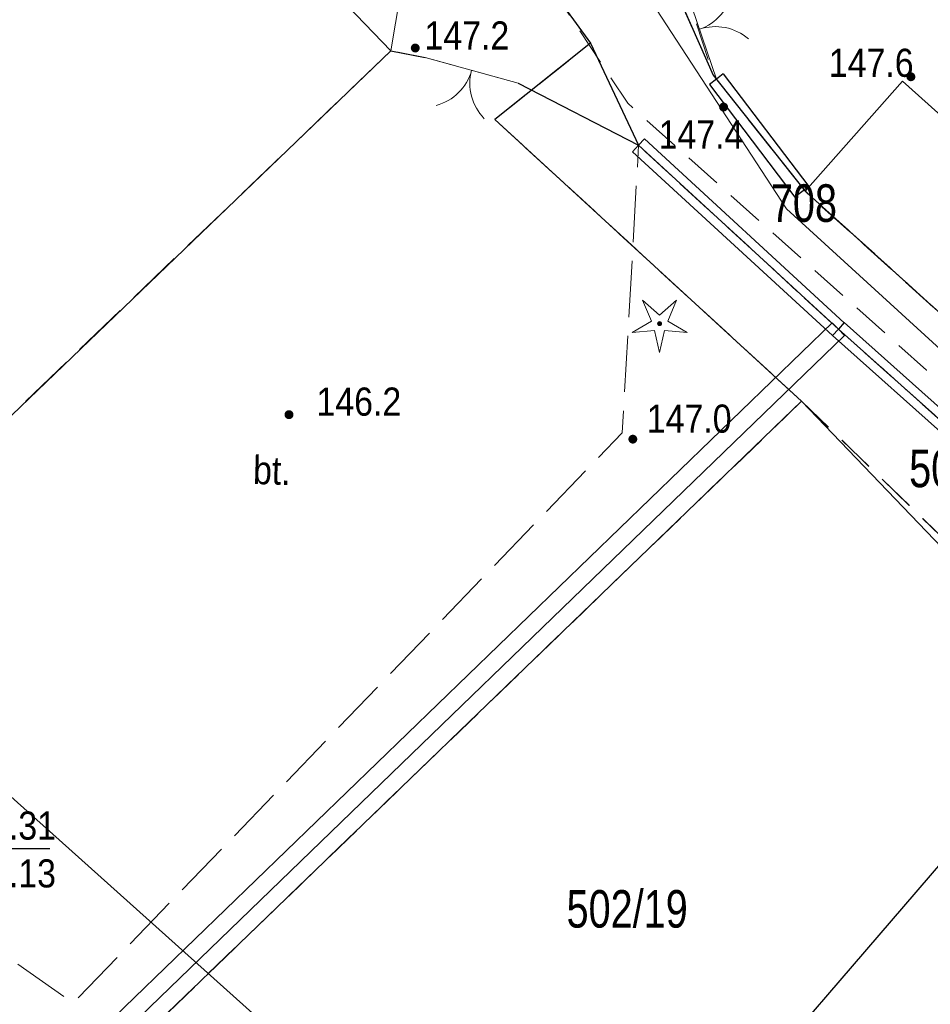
# Model space of a CAD drawing. Header units: metres. Extents: x 5548743 to 5556416, y 5707500 to 5714000.
# Tile 157 of 203: x 5554427 to 5554463, y 5710429 to 5710469. Entities that reach past the tile are written whole.
import ezdxf
from ezdxf.enums import TextEntityAlignment as Align

# ---------------------------------------------------------------- set-up
doc = ezdxf.new("R2010")
doc.units = ezdxf.units.M
doc.header["$MEASUREMENT"] = 0
for name, pattern in [('1.5_0.75', [2.25, 1.5, -0.75]), ('2.25_0.75', [3, 2.25, -0.75]), ('219-1000', [0]), ('otob_1000', [0])]:
    doc.linetypes.add(name, pattern=pattern)
doc.layers.get('0').update_dxf_attribs({"color": 2, "linetype": 'CONTINUOUS', "lineweight": 5})
for name, color, linetype in [('211-numer działki ewidencyjnej', 7, 'CONTINUOUS'), ('217-kontur klasyfikacyjny', 7, 'CONTINUOUS'), ('218-kontur użytku gruntowego', 7, 'CONTINUOUS'), ('219-działka ewidencyjna', 7, 'CONTINUOUS'), ('312-budynek ewidencyjny', 7, 'CONTINUOUS'), ('brama', 7, 'CONTINUOUS'), ('chodnik', 7, 'CONTINUOUS'), ('drzewo iglaste', 7, 'CONTINUOUS'), ('obszar utwardzony', 7, 'CONTINUOUS'), ('obszar utwardzony-Atr17', 7, 'CONTINUOUS'), ('ogrodzenie trwałe', 7, 'CONTINUOUS'), ('pikieta naturalna', 7, 'CONTINUOUS'), ('pikieta naturalna-Atr2', 7, 'CONTINUOUS'), ('przewód kanalizacyjny', 7, 'CONTINUOUS'), ('przewód telekomunikacyjny podziemny', 7, 'CONTINUOUS'), ('rzedna-Atr2', 7, 'CONTINUOUS'), ('rzedna-Atr3', 7, 'CONTINUOUS'), ('ściana oporowa (linia)', 7, 'CONTINUOUS')]:
    doc.layers.add(name, color=color, linetype=linetype)
doc.styles.get("Standard").update_dxf_attribs({"font": 'Working1250', "width": 0.75})
doc.linetypes.add('902-1000', pattern='A,5,0,[1,ksztalty.shx,S=1,R=0,X=0,Y=0],5', length=10)
doc.linetypes.add('otdn_1000', pattern='A,7,0,[21,ksztalty.shx,S=0.7,R=0,X=0,Y=0]', length=7)

# ---------------------------------------------------------------- blocks, each defined once
blk = doc.blocks.new('PW01')
at = {"linetype": 'Continuous', "lineweight": 13}
h = blk.add_hatch(color=0, dxfattribs=at)
edge = h.paths.add_edge_path()
edge.add_arc((0, 0), 0.18, 0, 360)
blk = doc.blocks.new('OK02')
at = {"color": 0, "linetype": 'Continuous', "lineweight": 0}
for centre, start, end in [((-2, 0), 0, 60), ((2, 0), 120, 180)]:
    blk.add_arc(centre, 2, start, end, dxfattribs=at)
blk = doc.blocks.new('OP011')
at = {"linetype": 'Continuous', "lineweight": 13}
h = blk.add_hatch(color=0, dxfattribs=at)
edge = h.paths.add_edge_path()
edge.add_arc((0, 0), 0.1, 0, 360)
at = {"color": 0, "linetype": 'Continuous', "lineweight": 13}
for p, q in [((-0.324, 0.105), (-0.679, 0.935)), ((-0.679, 0.935), (0, 0.341)), ((0, 0.341), (0.679, 0.935)), ((0.679, 0.935), (0.324, 0.105)), ((-1.099, -0.357), (-0.324, 0.105)), ((0.324, 0.105), (1.099, -0.357)), ((-0.2, -0.275), (-1.099, -0.357)), ((-0.2, -0.275), (0, -1.155)), ((0, -1.155), (0.2, -0.275)), ((1.099, -0.357), (0.2, -0.275))]:
    blk.add_line(p, q, dxfattribs=at)

msp = doc.modelspace()

# ---------------------------------------------------------------- linework, layer by layer
at = {"layer": '217-kontur klasyfikacyjny', "color": 3, "linetype": '1.5_0.75', "lineweight": 18, "flags": 128}
for points in [[(5554457.78, 5710453.58), (5554429.18, 5710425.99)], [(5554468.54, 5710443.15), (5554457.78, 5710453.58)]]:
    msp.add_lwpolyline(points, dxfattribs=at)
at = {"layer": '218-kontur użytku gruntowego', "color": 70, "linetype": '1.5_0.75', "lineweight": 18, "flags": 128}
for points in [[(5554449.34, 5710467.9), (5554441.48, 5710478.68)], [(5554441.48, 5710478.68), (5554449.34, 5710467.9)], [(5554451.89, 5710471.93), (5554454.24, 5710466.61)], [(5554454.24, 5710466.61), (5554451.89, 5710471.93)], [(5554449.34, 5710467.9), (5554445.51, 5710464.84)], [(5554445.51, 5710464.84), (5554449.34, 5710467.9)], [(5554451.26, 5710463.81), (5554449.34, 5710467.9)], [(5554449.34, 5710467.9), (5554451.26, 5710463.81)], [(5554454.24, 5710466.61), (5554457.92, 5710461.98)], [(5554457.92, 5710461.98), (5554454.24, 5710466.61)], [(5554445.51, 5710464.84), (5554457.78, 5710453.58)], [(5554457.78, 5710453.58), (5554445.51, 5710464.84)], [(5554459.25, 5710456.46), (5554451.26, 5710463.81)], [(5554451.26, 5710463.81), (5554459.25, 5710456.46)], [(5554457.92, 5710461.98), (5554473, 5710448.34)], [(5554473, 5710448.34), (5554457.92, 5710461.98)], [(5554468.14, 5710448.52), (5554459.25, 5710456.46)], [(5554459.25, 5710456.46), (5554468.14, 5710448.52)], [(5554429.18, 5710425.99), (5554457.78, 5710453.58)], [(5554457.78, 5710453.58), (5554429.18, 5710425.99)], [(5554457.78, 5710453.58), (5554468.54, 5710443.15)], [(5554468.54, 5710443.15), (5554457.78, 5710453.58)]]:
    msp.add_lwpolyline(points, dxfattribs=at)
at = {"layer": '219-działka ewidencyjna', "color": 94, "linetype": '219-1000', "lineweight": 30, "flags": 128}
for points in [[(5554441.48, 5710478.68), (5554449.34, 5710467.9)], [(5554451.89, 5710471.93), (5554454.24, 5710466.61)], [(5554449.34, 5710467.9), (5554445.51, 5710464.84)], [(5554449.34, 5710467.9), (5554451.26, 5710463.81)], [(5554454.24, 5710466.61), (5554457.92, 5710461.98)], [(5554445.51, 5710464.84), (5554457.78, 5710453.58)], [(5554451.26, 5710463.81), (5554459.25, 5710456.46)], [(5554473, 5710448.34), (5554457.92, 5710461.98)], [(5554459.25, 5710456.46), (5554468.14, 5710448.52)], [(5554457.78, 5710453.58), (5554429.18, 5710425.99)], [(5554457.78, 5710453.58), (5554465.58, 5710445.44)], [(5554469.57, 5710442.35), (5554447.49, 5710416.68)]]:
    msp.add_lwpolyline(points, dxfattribs=at)
at = {"layer": '312-budynek ewidencyjny', "color": 252, "linetype": 'Continuous', "lineweight": 35, "flags": 128}
for points in [[(5554424.08, 5710485.53), (5554441.35, 5710467.59)], [(5554441.35, 5710467.59), (5554421.7, 5710448.72)], [(5554457.92, 5710461.98), (5554461.81, 5710466.37)], [(5554461.81, 5710466.37), (5554476.97, 5710452.79)], [(5554473, 5710448.34), (5554457.92, 5710461.98)]]:
    msp.add_lwpolyline(points, dxfattribs=at)
at = {"layer": 'brama', "color": 252, "linetype": 'otob_1000', "lineweight": 18, "flags": 128}
for points in [[(5554453.01, 5710470.45), (5554454.37, 5710466.45)], [(5554446.44, 5710466.3), (5554442.73, 5710467.32)]]:
    msp.add_lwpolyline(points, dxfattribs=at)
at = {"layer": 'chodnik', "color": 252, "linetype": '1.5_0.75', "lineweight": 18, "flags": 128}
msp.add_lwpolyline([(5554534.68, 5710444.02), (5554533.44, 5710447.83), (5554532.74, 5710450.32), (5554532.25, 5710453.02), (5554531.99, 5710455.98), (5554532.08, 5710458.09), (5554525.34, 5710462.38), (5554524.61, 5710462.94), (5554522.83, 5710461.38), (5554527.34, 5710458.21), (5554523.68, 5710452.82), (5554522.68, 5710451.26), (5554522.17, 5710451.09), (5554521.72, 5710451.23), (5554520.3, 5710452.13), (5554518.05, 5710448.36), (5554519.95, 5710447.14), (5554517.57, 5710443.57), (5554517.24, 5710443.09), (5554516.84, 5710442.79), (5554516.38, 5710442.77), (5554515.07, 5710443.57), (5554513.04, 5710440.34), (5554514.26, 5710439.58), (5554514.56, 5710439.21), (5554514.45, 5710438.79), (5554514.05, 5710438.35), (5554513.16, 5710438.21), (5554511.84, 5710438.35), (5554499.44, 5710441.37), (5554492.31, 5710443.8), (5554488.5, 5710446.13), (5554485.15, 5710442.98), (5554480.02, 5710444.15), (5554476.84, 5710445.73), (5554473, 5710448.34), (5554458, 5710461.89), (5554454.24, 5710466.61), (5554453.01, 5710470.45), (5554451.89, 5710471.93), (5554444.93, 5710481.42), (5554444.35, 5710480.94), (5554441.8, 5710479.11), (5554450.83, 5710465.49), (5554462.77, 5710454.82), (5554472.06, 5710446.49), (5554474.79, 5710444.72), (5554479.98, 5710442.38), (5554485.01, 5710441.4), (5554491.58, 5710441.36), (5554502.71, 5710438.14), (5554511.32, 5710435.72), (5554512.21, 5710435.29), (5554516.44, 5710435.55), (5554519.7, 5710437.6), (5554520.86, 5710439.17), (5554523.35, 5710439.77), (5554534.99, 5710442.97)], close=True, dxfattribs=at)
at = {"layer": 'obszar utwardzony', "color": 252, "linetype": '2.25_0.75', "lineweight": 18, "flags": 128}
msp.add_lwpolyline([(5554441.35, 5710467.59), (5554421.7, 5710448.72), (5554419.52, 5710446.48), (5554422.04, 5710443.75), (5554416.62, 5710438.02), (5554428.65, 5710429.51), (5554450.61, 5710452.32), (5554451.26, 5710463.81), (5554446.44, 5710466.3), (5554442.73, 5710467.32)], close=True, dxfattribs=at)
at = {"layer": 'ogrodzenie trwałe', "color": 252, "linetype": '902-1000', "lineweight": 25, "flags": 128}
for points in [[(5554441.35, 5710467.59), (5554442.73, 5710467.32)], [(5554446.44, 5710466.3), (5554451.26, 5710463.81)]]:
    msp.add_lwpolyline(points, dxfattribs=at)
at = {"layer": 'przewód kanalizacyjny', "color": 34, "linetype": 'Continuous', "lineweight": 18, "flags": 128}
for points in [[(5554424.73, 5710489.84), (5554442.08, 5710471.95), (5554441.35, 5710467.59)], [(5554415.59, 5710447.24), (5554451.53, 5710415.02)]]:
    msp.add_lwpolyline(points, dxfattribs=at)
at = {"layer": 'przewód telekomunikacyjny podziemny', "color": 30, "linetype": 'Continuous', "lineweight": 18, "flags": 128}
msp.add_lwpolyline([(5554435.86, 5710515.77), (5554434.21, 5710511.99), (5554433.65, 5710510.4), (5554433.55, 5710506.81), (5554436.41, 5710501.92), (5554440.41, 5710496.53), (5554444.01, 5710481.48), (5554457.17, 5710461.27), (5554472.38, 5710447.38), (5554480.61, 5710442.82), (5554488.24, 5710441.11), (5554491.73, 5710441.17), (5554511.98, 5710435.78), (5554517, 5710436.6), (5554521.87, 5710438.39), (5554531.76, 5710444.54)], dxfattribs=at)
at = {"layer": 'rzedna-Atr2', "color": 252, "flags": 128}
msp.add_lwpolyline([(5554423.12, 5710437.3), (5554423.82, 5710435.7), (5554427.712, 5710435.7)], dxfattribs=at)
at = {"layer": 'ściana oporowa (linia)', "color": 252, "linetype": 'Continuous'}
for p, q in [((5554454.37, 5710466.45), (5554454.091, 5710466.238)), ((5554454.649, 5710466.662), (5554454.37, 5710466.45)), ((5554451.497, 5710464.068), (5554451.26, 5710463.81)), ((5554451.26, 5710463.81), (5554451.023, 5710463.552)), ((5554458.069, 5710462.162), (5554457.79, 5710461.95)), ((5554457.79, 5710461.95), (5554457.511, 5710461.738)), ((5554459.007, 5710456.712), (5554459.25, 5710456.46)), ((5554459.483, 5710456.721), (5554459.25, 5710456.46)), ((5554459.487, 5710456.718), (5554459.25, 5710456.46)), ((5554459.25, 5710456.46), (5554459.013, 5710456.202)), ((5554459.25, 5710456.46), (5554459.017, 5710456.199)), ((5554459.25, 5710456.46), (5554459.493, 5710456.208))]:
    msp.add_line(p, q, dxfattribs=at)
at = {"layer": 'ściana oporowa (linia)', "color": 252}
for p, q in [((5554454.649, 5710466.662), (5554458.069, 5710462.162)), ((5554451.497, 5710464.068), (5554459.487, 5710456.718)), ((5554428.537, 5710427.262), (5554459.007, 5710456.712)), ((5554459.483, 5710456.721), (5554468.364, 5710448.789))]:
    msp.add_line(p, q, dxfattribs=at)
at = {"layer": 'ściana oporowa (linia)', "color": 252, "linetype": 'otdn_1000'}
for p, q in [((5554454.091, 5710466.238), (5554457.511, 5710461.738)), ((5554451.023, 5710463.552), (5554459.013, 5710456.202)), ((5554429.023, 5710426.758), (5554459.493, 5710456.208)), ((5554459.017, 5710456.199), (5554467.916, 5710448.251))]:
    msp.add_line(p, q, dxfattribs=at)

# ---------------------------------------------------------------- block references
at = {"layer": 'brama', "color": 252, "linetype": 'Continuous', "lineweight": 18}
for p, rotation in [((5554453.69, 5710468.45), 288.778), ((5554444.585, 5710466.81), 164.627)]:
    msp.add_blockref('OK02', p, dxfattribs=dict(at, rotation=rotation))
at = {"layer": 'drzewo iglaste', "color": 94, "linetype": 'Continuous', "lineweight": 18}
msp.add_blockref('OP011', (5554452.1, 5710456.68), dxfattribs=at)
at = {"layer": 'pikieta naturalna', "color": 252, "linetype": 'Continuous', "lineweight": 13}
for p in [(5554442.33, 5710467.7), (5554462.15, 5710466.55), (5554454.66, 5710465.34), (5554437.28, 5710453.04), (5554451.03, 5710452.06)]:
    msp.add_blockref('PW01', p, dxfattribs=at)

# ---------------------------------------------------------------- texts
at = {"layer": '211-numer działki ewidencyjnej', "color": 94, "linetype": 'Continuous', "lineweight": 30, "width": 0.79}
for s, p in [('708', (5554456.55, 5710462.25)), ('502/18', (5554462.08, 5710451.64)), ('502/19', (5554448.38, 5710434.03))]:
    msp.add_text(s, height=1.5, dxfattribs=at).set_placement(p, align=Align.TOP_LEFT)
at = {"layer": 'obszar utwardzony-Atr17', "color": 252, "width": 0.9}
msp.add_text('bt.', height=1.125, rotation=358.358, dxfattribs=at).set_placement((5554435.83, 5710450.27))
at = {"layer": 'pikieta naturalna-Atr2', "color": 252, "width": 0.9}
for s, p in [('147.2', (5554442.7, 5710467.64)), ('147.4', (5554452.06, 5710463.68)), ('146.2', (5554438.38, 5710453)), ('147.0', (5554451.59, 5710452.32))]:
    msp.add_text(s, height=1.125, dxfattribs=at).set_placement(p)
msp.add_text('147.6', height=1.125, dxfattribs=at).set_placement((5554458.87, 5710467.11), align=Align.MIDDLE_LEFT)
at = {"layer": 'rzedna-Atr2', "color": 34, "width": 0.9}
msp.add_text('145.31', height=1.125, dxfattribs=at).set_placement((5554423.82, 5710435.711), align=Align.BOTTOM_LEFT)
at = {"layer": 'rzedna-Atr3', "color": 34, "width": 0.9}
msp.add_text('143.13', height=1.125, dxfattribs=at).set_placement((5554423.82, 5710433.799), align=Align.BOTTOM_LEFT)

doc.saveas('drawing.dxf')
